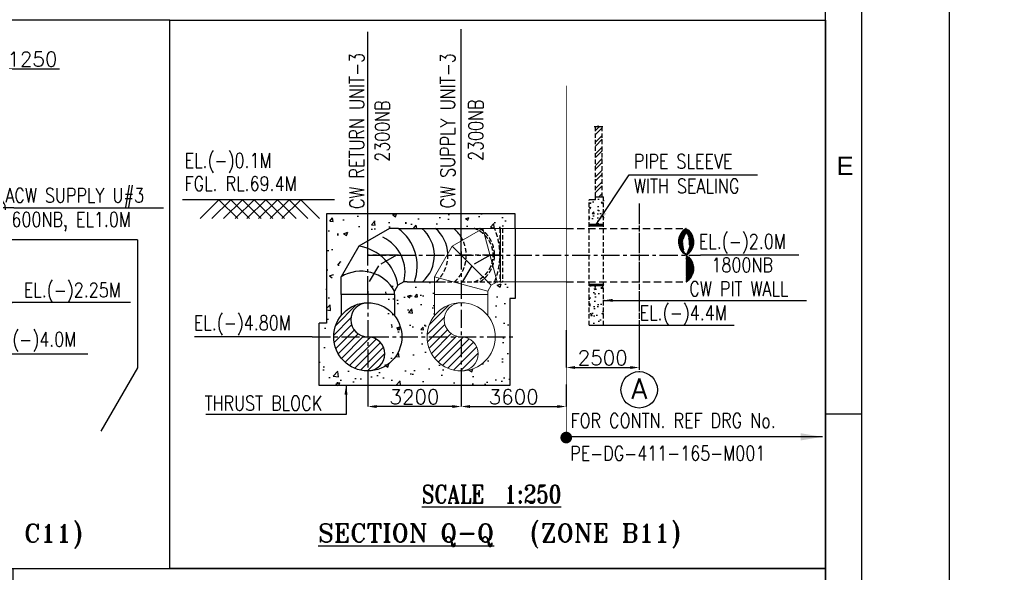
# Model space of a CAD drawing. Header units: inches. Extents: x -341304 to 31571016, y -692717 to 2132253.
# Tile 225 of 256: x 836220 to 903691, y -384121 to -346232. Entities that reach past the tile are written whole.
import ezdxf
from ezdxf.enums import TextEntityAlignment as Align

# ---------------------------------------------------------------- set-up
doc = ezdxf.new("R2010")
doc.units = ezdxf.units.IN
doc.header["$MEASUREMENT"] = 0
doc.linetypes.add('CENTER', pattern=[2, 1.25, -0.25, 0.25, -0.25])
doc.linetypes.add('HIDDEN', pattern=[0.375, 0.25, -0.125])
for name, color, linetype in [('0-ACW PIPE', 6, 'Continuous'), ('0-CL', 8, 'CENTER'), ('0-CW RETURN', 1, 'Continuous'), ('0-CW SUPPLY', 4, 'Continuous'), ('cw pipe', 3, 'Continuous'), ('CWPIPEI', 4, 'Continuous'), ('CWPIPES', 7, 'Continuous'), ('DIM', 1, 'Continuous'), ('ENCASING', 44, 'Continuous'), ('EQP0', 3, 'Continuous'), ('text', 3, 'Continuous'), ('WALL', 40, 'Continuous')]:
    doc.layers.add(name, color=color, linetype=linetype)
doc.layers.add('CENTER', color=2, linetype='CENTER', lineweight=15)
doc.styles.add('ROMANS', font='romans')
doc.styles.add('ROMANT', font='romant', dxfattribs={"height": 5})
doc.styles.get("Standard").update_dxf_attribs({"font": 'arial.ttf'})
doc.dimstyles.new('DIM', dxfattribs={"dimtxt": 200, "dimasz": 200, "dimexe": 0, "dimexo": 0, "dimgap": 75, "dimtad": 1, "dimdec": 0, "dimzin": 0, "dimdsep": 46, "dimtxsty": 'ROMANS', "dimcen": 0, "dimclrd": 9, "dimclre": 9, "dimclrt": 256, "dimadec": 0, "dimazin": 0, "dimtfac": 1, "dimtdec": 0, "dimtmove": 0, "dimatfit": 3, "dimfxl": 0, "dimtolj": 1, "dimtzin": 0, "dimlwd": -1, "dimlwe": -1, "dimarcsym": 0})
doc.dimstyles.new('DIMS-200', dxfattribs={"dimscale": 200, "dimtxt": 2.5, "dimasz": 2.5, "dimexe": 1, "dimexo": 1, "dimgap": 1, "dimtad": 1, "dimdec": 0, "dimzin": 0, "dimdsep": 46, "dimtxsty": 'ROMANS', "dimcen": 1, "dimclrd": 8, "dimclre": 8, "dimclrt": 3, "dimadec": 0, "dimazin": 0, "dimtfac": 1, "dimtdec": 0, "dimtix": 1, "dimtofl": 0, "dimtmove": 0, "dimatfit": 3, "dimfxl": 1, "dimtolj": 1, "dimtzin": 0, "dimarcsym": 0})
doc.dimstyles.new('User-300', dxfattribs={"dimscale": 400, "dimtxt": 1.5, "dimasz": 1.25, "dimexe": 1, "dimexo": 1, "dimgap": 0.4, "dimtad": 1, "dimdec": 0, "dimlfac": 0.5, "dimzin": 0, "dimdsep": 46, "dimtxsty": 'ROMANS', "dimcen": 1, "dimclrd": 8, "dimclre": 8, "dimclrt": 3, "dimadec": 0, "dimazin": 0, "dimtfac": 1, "dimtdec": 0, "dimtix": 1, "dimtofl": 0, "dimtmove": 0, "dimatfit": 3, "dimfxl": 1, "dimtolj": 1, "dimtzin": 0, "dimarcsym": 0})
doc.dimstyles.new('User600', dxfattribs={"dimscale": 500, "dimtxt": 1.5, "dimasz": 1.25, "dimexe": 1, "dimexo": 1, "dimgap": 0.4, "dimtad": 1, "dimdec": 0, "dimzin": 0, "dimdsep": 46, "dimtxsty": 'ROMANS', "dimcen": 1, "dimclrd": 8, "dimclre": 8, "dimclrt": 3, "dimadec": 0, "dimazin": 0, "dimtfac": 1, "dimtdec": 0, "dimtix": 1, "dimtofl": 0, "dimtmove": 0, "dimatfit": 3, "dimfxl": 1, "dimtolj": 1, "dimtzin": 0, "dimarcsym": 0})
pattern_1 = [(50, (-150294.8, 45374.4), (2151.7805, -188.2564), [225, -2475]), (355, (-150294.8, 45374.4), (-416.254, 2256.5764), [180, -1980]), (100.45144, (-150115.5, 45358.7), (1735.5265, 2068.32), [191.2206, -2103.4263]), (46.1842, (-150294.8, 45974.4), (3201.724, -496.558), [337.5, -3712.5]), (96.63564, (-150028, 45933), (2803.986, 2922.356), [286.831, -3155.141]), (351.18416, (-150295, 45974.4), (2803.986, 2922.356), [270, -2970]), (21, (-149994.8, 45824.4), (1790.7212, -1207.8567), [225, -2475]), (326, (-149994.8, 45824.4), (729.946, 2175.45), [180, -1980]), (71.45144, (-149845.6, 45723.8), (2520.6671, 967.5935), [191.2206, -2103.4263]), (37.5, (-150294.84, 45374.4), (36.47957, 998.68156), [0, -1956, 0, -2010, 0, -1987.5]), (7.5, (-150294.8, 45374.4), (789.2086, 1183.23514), [0, -1146, 0, -1911, 0, -757.5]), (327.5, (-150963.84, 45374.4), (1601.4673, -67.6646), [0, -750, 0, -2340, 0, -3105]), (317.5, (-151263.8, 45374.4), (1749.5585, 300.315), [0, -975, 0, -1554, 0, -2205])]
pattern_2 = [(135, (-259952.65, 832771.11), (58.3363094, 58.3363094), []), (45, (-259952.65, 832771.11), (58.3363094, -58.3363094), [])]

# ---------------------------------------------------------------- blocks, each defined once
blk = doc.blocks.new('A$C388E31B1')
at = {"layer": 'text', "insert": (22615, 22467), "char_height": 1000, "width": 10536.55, "attachment_point": 1, "style": 'ROMANS'}
blk.add_mtext('\\pi201.61;{\\W0.8;600NB CW MAKE \\P\\pi430.18;UP LINE U#3&4}', dxfattribs=at)
at = {"layer": 'text', "insert": (-5407, 17688), "char_height": 1000, "width": 17562.2, "attachment_point": 1, "line_spacing_factor": 0.8, "style": 'ROMANS'}
blk.add_mtext('\\pi1638.2;{\\W0.8;CW MAKE UP#3&4 AND \\P\\pi457.29;ACW SUPPLY#1&2 (600NB)\\H1.2286x; }', dxfattribs=at)
blk = doc.blocks.new('*D480')
at = {"layer": '0-CL', "color": 8, "lineweight": -2, "transparency": 16777216}
for p, q in [((-1886277, 161734), (-1886277, 159289)), ((-1879077, 160793), (-1879077, 159289)), ((-1885677, 159289), (-1879677, 159289))]:
    blk.add_line(p, q, dxfattribs=at)
at = {"layer": '0-CL', "color": 8, "transparency": 16777216}
for points in [[(-1885677, 159389), (-1885677, 159189), (-1886277, 159289)], [(-1879677, 159389), (-1879677, 159189), (-1879077, 159289)]]:
    blk.add_solid(points, dxfattribs=at)
at = {"layer": 'Defpoints', "color": 0, "transparency": 16777216}
for p in [(-1886277, 161734), (-1879077, 160793), (-1879077, 159289)]:
    blk.add_point(p, dxfattribs=at)
at = {"layer": '0-CL', "color": 3, "transparency": 16777216, "insert": (-1882677, 159949), "char_height": 1000, "attachment_point": 5, "style": 'ROMANS'}
blk.add_mtext('\\A1;3600', dxfattribs=at)
blk = doc.blocks.new('*D481')
at = {"layer": '0-CL', "color": 8, "lineweight": -2, "transparency": 16777216}
for p, q in [((-1879077, 164516), (-1879077, 161965)), ((-1874077, 164514), (-1874077, 161965)), ((-1878477, 161965), (-1874677, 161965))]:
    blk.add_line(p, q, dxfattribs=at)
at = {"layer": '0-CL', "color": 8, "transparency": 16777216}
for points in [[(-1878477, 162065), (-1878477, 161865), (-1879077, 161965)], [(-1874677, 162065), (-1874677, 161865), (-1874077, 161965)]]:
    blk.add_solid(points, dxfattribs=at)
at = {"layer": 'Defpoints', "color": 0, "transparency": 16777216}
for p in [(-1879077, 164516), (-1874077, 164514), (-1874077, 161965)]:
    blk.add_point(p, dxfattribs=at)
at = {"layer": '0-CL', "color": 3, "transparency": 16777216, "insert": (-1876577, 162625), "char_height": 1000, "attachment_point": 5, "style": 'ROMANS'}
blk.add_mtext('\\A1;2500', dxfattribs=at)
blk = doc.blocks.new('*D443')
at = {"layer": '0-CL', "color": 8, "lineweight": -2, "transparency": 16777216}
for p, q in [((-1892677, 161604), (-1892677, 159289)), ((-1886277, 161216), (-1886277, 159289)), ((-1886877, 159289), (-1892077, 159289))]:
    blk.add_line(p, q, dxfattribs=at)
at = {"layer": '0-CL', "color": 8, "transparency": 16777216}
for points in [[(-1892077, 159389), (-1892077, 159189), (-1892677, 159289)], [(-1886877, 159389), (-1886877, 159189), (-1886277, 159289)]]:
    blk.add_solid(points, dxfattribs=at)
at = {"layer": 'Defpoints', "color": 0, "transparency": 16777216}
for p in [(-1892677, 161604), (-1886277, 161216), (-1892677, 159289)]:
    blk.add_point(p, dxfattribs=at)
at = {"layer": '0-CL', "color": 3, "transparency": 16777216, "insert": (-1889477, 159949), "char_height": 1000, "attachment_point": 5, "style": 'ROMANS'}
blk.add_mtext('\\A1;3200', dxfattribs=at)
blk = doc.blocks.new('*D482')
at = {"layer": '0-CL', "color": 8, "lineweight": -2, "transparency": 16777216}
for p, q in [((-56645, -93319), (-56645, -90624)), ((-56045, -90624), (-55345, -90624)), ((-54745, -93121), (-54745, -90624))]:
    blk.add_line(p, q, dxfattribs=at)
at = {"layer": '0-CL', "color": 8, "transparency": 16777216}
for points in [[(-56045, -90524), (-56045, -90724), (-56645, -90624)], [(-55345, -90524), (-55345, -90724), (-54745, -90624)]]:
    blk.add_solid(points, dxfattribs=at)
at = {"layer": 'Defpoints', "color": 0, "transparency": 16777216}
for p in [(-54745, -90624), (-56645, -93319), (-54745, -93121)]:
    blk.add_point(p, dxfattribs=at)
at = {"layer": '0-CL', "color": 3, "transparency": 16777216, "insert": (-55695, -89964), "char_height": 1000, "attachment_point": 5, "style": 'ROMANS'}
blk.add_mtext('\\A1;950', dxfattribs=at)
blk = doc.blocks.new('*D483')
at = {"layer": '0-CL', "color": 8, "lineweight": -2, "transparency": 16777216}
for p, q in [((-63029, -91959), (-63029, -90612)), ((-57229, -90612), (-62429, -90612)), ((-56629, -91971), (-56629, -90612))]:
    blk.add_line(p, q, dxfattribs=at)
at = {"layer": '0-CL', "color": 8, "transparency": 16777216}
for points in [[(-62429, -90512), (-62429, -90712), (-63029, -90612)], [(-57229, -90512), (-57229, -90712), (-56629, -90612)]]:
    blk.add_solid(points, dxfattribs=at)
at = {"layer": 'Defpoints', "color": 0, "transparency": 16777216}
for p in [(-63029, -90612), (-63029, -91959), (-56629, -91971)]:
    blk.add_point(p, dxfattribs=at)
at = {"layer": '0-CL', "color": 3, "transparency": 16777216, "insert": (-60343, -89952), "char_height": 1000, "attachment_point": 5, "style": 'ROMANS'}
blk.add_mtext('\\A1;3200', dxfattribs=at)
blk = doc.blocks.new('*D444')
at = {"layer": '0-CL', "color": 8, "lineweight": -2, "transparency": 16777216}
for p, q in [((-54745, -92700), (-54745, -90612)), ((-54145, -90612), (-52845, -90612)), ((-52245, -100547), (-52245, -90612)), ((-52245, -90612), (-47928, -90612))]:
    blk.add_line(p, q, dxfattribs=at)
at = {"layer": '0-CL', "color": 8, "transparency": 16777216}
for points in [[(-54145, -90512), (-54145, -90712), (-54745, -90612)], [(-52845, -90512), (-52845, -90712), (-52245, -90612)]]:
    blk.add_solid(points, dxfattribs=at)
at = {"layer": 'Defpoints', "color": 0, "transparency": 16777216}
for p in [(-52245, -90612), (-54745, -92700), (-52245, -100547)]:
    blk.add_point(p, dxfattribs=at)
at = {"layer": '0-CL', "color": 3, "transparency": 16777216, "insert": (-49779, -89952), "char_height": 1000, "attachment_point": 5, "style": 'ROMANS'}
blk.add_mtext('\\A1;1250', dxfattribs=at)
blk = doc.blocks.new('FORMAT-A0')
for p, q in [((1171.97, 125.82), (1171.97, 817.01)), ((1171.97, 489.01), (1176.97, 489.01))]:
    blk.add_line(p, q)
for points in [[(1188.97, 841.01), (-0.03, 841.01), (-0.03, 0.01), (1188.97, 0.01)], [(1176.97, 829.01), (11.97, 829.01), (11.97, 12.01), (1176.97, 12.01)]]:
    blk.add_lwpolyline(points, close=True)
blk.add_text('E', height=2.5).set_placement((1174.66, 523.01), align=Align.MIDDLE)
blk = doc.blocks.new('DETAIL-YZ')
at = {"color": 7}
blk.add_lwpolyline([(835770.1, -383867.7), (891436, -383867.7), (891436, -440312.4), (835770.1, -440312.4)], close=True, dxfattribs=at)
blk = doc.blocks.new('K-K')
h = blk.add_hatch()
h.set_pattern_fill('AR-CONC', color=256, scale=150)
h.set_pattern_definition([(50, (-1339423.6, 410054.1), (1075.8903, -94.1282), [112.5, -1237.5]), (355, (-1339423.6, 410054.1), (-208.127, 1128.2882), [90, -990]), (100.45144, (-1339334, 410046.2), (867.7633, 1034.16), [95.6103, -1051.7132]), (46.1842, (-1339423.6, 410354), (1600.862, -248.279), [168.75, -1856.25]), (96.63564, (-1339290.2, 410333.4), (1401.993, 1461.178), [143.4155, -1577.5706]), (351.18416, (-1339423.6, 410354), (1401.993, 1461.178), [135, -1485]), (21, (-1339273.6, 410279.1), (895.3606, -603.9283), [112.5, -1237.5]), (326, (-1339273.6, 410279.1), (364.973, 1087.725), [90, -990]), (71.45144, (-1339199, 410228.7), (1260.3336, 483.7967), [95.6103, -1051.7132]), (37.5, (-1339423.64, 410054.07), (18.23978, 499.34078), [0, -978, 0, -1005, 0, -993.75]), (7.5, (-1339423.64, 410054.07), (394.6043, 591.61757), [0, -573, 0, -955.5, 0, -378.75]), (327.5, (-1339758.14, 410054.07), (800.73365, -33.8323), [0, -375, 0, -1170, 0, -1552.5]), (317.5, (-1339908.14, 410054.1), (874.77925, 150.1575), [0, -487.5, 0, -777, 0, -1102.5])])
h.paths.add_polyline_path([(-1876517.7, 173669.4), (-1877017.3, 173669.4), (-1877017.3, 171769.2), (-1876517.3, 171769.2)])
h.paths.add_polyline_path([(-1877017.3, 173669.4), (-1877516.9, 173669.4), (-1877516.9, 171769.2), (-1877017.3, 171769.2)])
h.paths.add_polyline_path([(-1876517.8, 167569.1), (-1877017.3, 167569.2), (-1877017.3, 164869.4), (-1876517.7, 164869.4)])
h.paths.add_polyline_path([(-1877017.3, 167569.2), (-1877517.3, 167569.2), (-1877516.9, 164869.4), (-1877017.3, 164869.4)])
at = {"layer": '0-CW RETURN', "linetype": 'HIDDEN', "ltscale": 2000}
h = blk.add_hatch(dxfattribs=at)
h.set_pattern_fill('ANSI31', color=1, scale=200)
h.set_pattern_definition([(45, (-8157216.15, -1340040.7), (-17.67766953, 17.67766953), [])])
edge = h.paths.add_edge_path()
edge.add_arc((-1871387, 168754.7), 1055.3, 299.941144, 420.058856)
edge.add_arc((-1871387, 170583.7), 1055.3, 299.941144, 420.058856)
edge.add_arc((-1870333.5, 170583.7), 1055.3, 119.941144, 240.058856)
edge.add_arc((-1872019, 170453), 1398.9, 325.922139, 394.077861)
edge.add_arc((-1869735.9, 170453), 1370.6, 145.116373, 214.883627)
at = {"layer": '0-CW RETURN', "linetype": 'Continuous'}
h = blk.add_hatch(dxfattribs=at)
h.set_pattern_fill('ANSI31', color=1, scale=3000, angle=6e-14, style=0)
h.paths.add_polyline_path([(-1895011.9, 164069.2), (-1892676.9, 164069.2, -0.9999997), (-1892676.9, 166404.2, 0.4142135)])
h.paths.add_polyline_path([(-1892676.9, 164069.2), (-1895011.9, 164069.2, 0.4142136), (-1892676.9, 161734.2)])
h.paths.add_polyline_path([(-1892676.9, 164069.2), (-1892676.9, 161734.2, 1)])
at = {"layer": '0-CW SUPPLY', "linetype": 'Continuous', "lineweight": 9, "ltscale": 2500}
h = blk.add_hatch(dxfattribs=at)
h.set_pattern_fill('ANSI31', color=4, scale=3000, angle=6e-14, style=0)
h.paths.add_polyline_path([(-1886276.9, 166404.2, 0.4142135), (-1888611.9, 164069.2), (-1886276.9, 164069.2, -0.9999997)])
h.paths.add_polyline_path([(-1886276.9, 164069.2), (-1888611.9, 164069.2, 0.4142136), (-1886276.9, 161734.2)])
h.paths.add_polyline_path([(-1886276.9, 164069.2), (-1886276.9, 161734.2, 1)])
at = {"layer": 'ENCASING'}
h = blk.add_hatch(dxfattribs=at)
h.set_pattern_fill('AR-CONC', color=256, scale=400)
h.set_pattern_definition([(50, (-1912698.3, 273061), (2869.04, -251.01), [300, -3300]), (355, (-1912698.3, 273061), (-555.005, 3008.77), [240, -2640]), (100.4514, (-1912459.2, 273040.2), (2314.035, 2757.76), [254.96, -2804.57]), (46.1842, (-1912698.3, 273861), (4268.97, -662.08), [450, -4950]), (96.6356, (-1912342.5, 273806), (3738.65, 3896.47), [382.44, -4206.86]), (351.184, (-1912698.3, 273861), (3738.65, 3896.47), [360, -3960]), (21, (-1912298.3, 273661), (2387.63, -1610.476), [300, -3300]), (326, (-1912298.3, 273661), (973.26, 2900.6), [240, -2640]), (71.4514, (-1912099.3, 273527), (3360.89, 1290.125), [254.96, -2804.57]), (37.5, (-1912698.3, 273061.1), (48.639, 1331.575), [0, -2608, 0, -2680, 0, -2650]), (7.5, (-1912698.3, 273061.1), (1052.278, 1577.647), [0, -1528, 0, -2548, 0, -1010]), (327.5, (-1913590.3, 273061.1), (2135.29, -90.219), [0, -1000, 0, -3120, 0, -4140]), (317.5, (-1913990.3, 273061), (2332.745, 400.42), [0, -1300, 0, -2072, 0, -2940])])
edge = h.paths.add_edge_path()
edge.add_line((-1882941.9, 166685.3), (-1882575.4, 166685.3))
edge.add_line((-1882575.4, 166685.3), (-1882575.4, 167840.2))
edge.add_line((-1882575.4, 167840.2), (-1883809.2, 167840.2))
edge.add_line((-1883809.2, 167840.2), (-1884214.1, 167606.4))
edge.add_line((-1884214.1, 167606.4), (-1884447.9, 167201.5))
edge.add_line((-1884447.9, 167201.5), (-1884447.9, 166967.7))
edge.add_line((-1884447.9, 166967.7), (-1884447.9, 166967.7))
edge.add_line((-1884447.9, 166967.7), (-1884447.9, 165520.7))
edge.add_arc((-1886276.9, 164069.2), 2335, 0, 38.436496, ccw=False)
edge.add_line((-1883941.9, 164069.2), (-1882941.9, 164069.2))
edge.add_line((-1882941.9, 164069.2), (-1882941.9, 166685.3))
edge = h.paths.add_edge_path()
edge.add_line((-1882941.9, 164069.2), (-1883941.9, 164069.2))
edge.add_arc((-1886276.9, 164069.2), 2335, -180, 0, ccw=False)
edge.add_line((-1888611.9, 164069.2), (-1890941.9, 164069.2))
edge.add_arc((-1893276.9, 164069.2), 2335, -180, 0, ccw=False)
edge.add_line((-1895611.9, 164069.2), (-1896011.9, 164069.2))
edge.add_line((-1896011.9, 164069.2), (-1896011.9, 160734.2))
edge.add_line((-1896011.9, 160734.2), (-1882941.9, 160734.2))
edge.add_line((-1882941.9, 160734.2), (-1882941.9, 164069.2))
edge = h.paths.add_edge_path()
edge.add_line((-1895105.9, 166967.7), (-1895105.9, 166967.7))
edge.add_line((-1895105.9, 166967.7), (-1895105.9, 168181.7))
edge.add_line((-1895105.9, 168181.7), (-1894247.1, 169669.2))
edge.add_line((-1894247.1, 169669.2), (-1895505.9, 169669.2))
edge.add_line((-1895505.9, 169669.2), (-1895505.9, 165004.2))
edge.add_line((-1895505.9, 165004.2), (-1896011.9, 165004.2))
edge.add_line((-1896011.9, 165004.2), (-1896011.9, 164069.2))
edge.add_line((-1896011.9, 164069.2), (-1895611.9, 164069.2))
edge.add_arc((-1893276.9, 164069.2), 2335, 141.563504, 180, ccw=False)
edge.add_line((-1895105.9, 165520.7), (-1895105.9, 166967.7))
h.paths.add_polyline_path([(-1893276.9, 172498.2), (-1895105.9, 172498.2), (-1895505.9, 172498.2), (-1895505.9, 169669.2), (-1894247.1, 169669.2), (-1893891.9, 170284.3), (-1893276.9, 170639.4)])
h.paths.add_polyline_path([(-1886276.9, 172498.2), (-1893276.9, 172498.2), (-1893276.9, 170639.4), (-1891789.3, 171498.2), (-1890575.4, 171498.2), (-1886276.9, 171498.2)])
h = blk.add_hatch(dxfattribs=at)
h.set_pattern_fill('AR-CONC', color=256, scale=300)
h.set_pattern_definition(pattern_1)
h.paths.add_polyline_path([(-1882575.4, 172498.2), (-1886276.9, 172498.2), (-1886276.9, 171498.2), (-1882575.4, 171498.2)])
h = blk.add_hatch(dxfattribs=at)
h.set_pattern_fill('AR-CONC', color=256, scale=300)
h.set_pattern_definition(pattern_1)
h.paths.add_polyline_path([(-1888105.9, 166967.7), (-1888105.9, 166967.7), (-1888105.9, 167840.2), (-1890575.4, 167840.2), (-1890809.2, 167840.2), (-1891214.1, 167606.4), (-1891447.9, 167201.5), (-1891447.9, 166967.7), (-1891447.9, 165520.7, -0.1693011), (-1890941.9, 164069.2), (-1888611.9, 164069.2, -0.1693011), (-1888105.9, 165520.7)])
at = {"layer": 'EQP0'}
h = blk.add_hatch(dxfattribs=at)
h.set_pattern_fill('ACET-2D-ANSI37', color=256, scale=660, angle=540, style=0)
h.set_pattern_definition(pattern_2)
h.paths.add_polyline_path([(-1876517.3, 171769.2), (-1876517.3, 171669.2), (-1877517.3, 171669.2), (-1877517.3, 171769.2)])
h = blk.add_hatch(dxfattribs=at)
h.set_pattern_fill('ACET-2D-ANSI37', color=256, scale=660, angle=540, style=0)
h.set_pattern_definition(pattern_2)
h.paths.add_polyline_path([(-1876516.8, 167569.1), (-1876516.8, 167669.2), (-1877516.8, 167669.2), (-1877516.8, 167569.2)])
at = {"layer": 'WALL', "ltscale": 0.5}
h = blk.add_hatch(dxfattribs=at)
h.set_pattern_fill('ANSI32', scale=1500)
h.set_pattern_definition([(45, (-1777159.7, 333620.7), (-397.7476, 397.7476), []), (45, (-1776894.54, 333620.7), (-397.7476, 397.7476), [])])
h.paths.add_polyline_path([(-1876616.9, 178480.2), (-1876798.3, 178480.2), (-1876798.3, 178421.5), (-1876896.1, 178538.9), (-1876896.1, 178480.2), (-1877076.9, 178480.2), (-1877077.1, 173669.4), (-1876617.1, 173669.4)])
at = {"color": 8}
for p, q in [((-1894963.2, 173469.2), (-1905372.6, 173469.2)), ((-1902872, 173469.2), (-1904155.9, 172185.3)), ((-1902072, 173469.2), (-1903355.9, 172185.3)), ((-1902872, 173469.2), (-1901588.1, 172185.3)), ((-1901272, 173469.2), (-1902555.9, 172185.3)), ((-1902072, 173469.2), (-1900788.1, 172185.3)), ((-1900472, 173469.2), (-1901755.9, 172185.3)), ((-1901272, 173469.2), (-1899988.1, 172185.3)), ((-1899672, 173469.2), (-1900955.9, 172185.3)), ((-1900472, 173469.2), (-1899188.1, 172185.3)), ((-1898872, 173469.2), (-1900155.9, 172185.3)), ((-1899672, 173469.2), (-1898388.1, 172185.3)), ((-1898072, 173469.2), (-1899355.9, 172185.3)), ((-1898872, 173469.2), (-1897588.1, 172185.3)), ((-1897272, 173469.2), (-1898555.9, 172185.3)), ((-1898072, 173469.2), (-1896788.1, 172185.3)), ((-1897272, 173469.2), (-1895988.1, 172185.3)), ((-1863147.3, 169669.2), (-1869872.7, 169669.2))]:
    blk.add_line(p, q, dxfattribs=at)
for p, q in [((-1890763.8, 169669.2), (-1890771.2, 169669.2)), ((-1890766.7, 169647.7, 192502.6), (-1890766.7, 169697.3, 192502.6)), ((-1877516.8, 164869.2), (-1867558.6, 164869.2))]:
    blk.add_line(p, q)
blk.add_lwpolyline([(-1906251.3, 185787.1), (-1861312.7, 185787.1), (-1861312.7, 148176.9), (-1906251.3, 148176.9)], close=True)
at = {"color": 2}
blk.add_circle((-1874076.9, 160434.9), 1247.8, dxfattribs=at)
at = {"layer": '0-CL', "lineweight": -3, "ltscale": 1000}
for p, q in [((-1874076.9, 173207.1), (-1874076.9, 161682.7)), ((-1874076.9, 173045.2), (-1874076.9, 161682.7)), ((-1892676.9, 169669.2), (-1869872.7, 169669.2)), ((-1892676.9, 166967.7), (-1892676.9, 169669.2)), ((-1890575.4, 169669.2), (-1892676.9, 169669.2)), ((-1890699.3, 169669.2), (-1891953, 168945.3)), ((-1886276.9, 169925.2), (-1886276.9, 161216.2)), ((-1883575.4, 169669.2), (-1886276.9, 169669.2)), ((-1884299.3, 169669.2), (-1885553, 168945.3)), ((-1891953, 168945.3), (-1892676.9, 167691.6)), ((-1885553, 168945.3), (-1886276.9, 167691.6)), ((-1892676.9, 167209.2), (-1892676.9, 161297)), ((-1896488.5, 164069.2), (-1882541.6, 164069.2))]:
    blk.add_line(p, q, dxfattribs=at)
at = {"layer": '0-CW RETURN', "color": 1, "linetype": 'Continuous'}
for p, q in [((-1891189.3, 171498.2), (-1893291.9, 170284.3)), ((-1890575.4, 171498.2), (-1891189.3, 171498.2)), ((-1890575.4, 171498.2), (-1884789.3, 171498.2)), ((-1893291.9, 170284.3), (-1894505.9, 168181.7)), ((-1894505.9, 166967.7), (-1894505.9, 168181.7)), ((-1890614.1, 167606.4), (-1890847.9, 167201.5)), ((-1890209.2, 167840.2, 385005.3), (-1890614.1, 167606.4)), ((-1889975.4, 167840.2), (-1890209.2, 167840.2)), ((-1889975.4, 167840.2), (-1887505.9, 167840.2)), ((-1894505.9, 166967.7), (-1894505.9, 165520.7)), ((-1890847.9, 166967.7), (-1894505.9, 166967.7)), ((-1890847.9, 166967.7), (-1890847.9, 167201.5)), ((-1890847.9, 166967.7), (-1890847.9, 165520.7))]:
    blk.add_line(p, q, dxfattribs=at)
at = {"layer": '0-CW RETURN', "color": 1, "linetype": 'HIDDEN', "ltscale": 2000}
for p, q in [((-1879076.9, 171498.2), (-1870860.3, 171498.2)), ((-1879076.9, 167840.2), (-1870860.3, 167840.2))]:
    blk.add_line(p, q, dxfattribs=at)
blk.add_lwpolyline([(-1870860.3, 167840.2, 0.5780353), (-1870860.3, 169669.2, 0.5780353), (-1870860.3, 171498.2, 0.5780353), (-1870860.3, 169669.2, 0.3064738), (-1870860.3, 171236.9, 0.3141826), (-1870860.3, 169669.2, 0.3141826)], format="xyb", dxfattribs=at)
at = {"layer": '0-CW RETURN', "color": 1, "linetype": 'Continuous'}
blk.add_circle((-1892676.9, 164069.2), 2335, dxfattribs=at)
for centre, radius, start, end in [((-1892504.6, 168914.6, -385005.3), 3216.1, 340.48293, 53.449127), ((-1890549.1, 169649), 2434.1, 312.003078, 49.437225), ((-1889617.8, 169649), 2434.1, 2.929845, 49.437225), ((-1888362.2, 169649), 2434.1, 25.542503, 49.437225), ((-1892771.7, 168499.3, 385005.3), 2645.9, 345.575987, 64.693341), ((-1893799.3, 167099.1), 3225.3, 9.050163, 80.949837), ((-1893141.5, 165957.8), 2609.1, 28.469646, 121.530354), ((-1892676.9, 165236.7), 1167.5, 90, 270), ((-1892676.9, 162901.7), 1167.5, 270, 90)]:
    blk.add_arc(centre, radius, start, end, dxfattribs=at)
at = {"layer": '0-CW SUPPLY', "color": 4, "linetype": 'Continuous', "lineweight": 9, "ltscale": 2500}
for p, q in [((-1884789.3, 171498.2), (-1886891.9, 170284.3)), ((-1883809.2, 167840.2), (-1884789.3, 171498.2)), ((-1883575.4, 171498.2), (-1884789.3, 171498.2)), ((-1883575.4, 171498.2), (-1879076.9, 171498.2)), ((-1883575.4, 171498.2), (-1883575.4, 167840.2)), ((-1886891.9, 170284.3), (-1888105.9, 168181.7)), ((-1884214.1, 167606.4), (-1886891.9, 170284.3)), ((-1884447.9, 167201.5), (-1888105.9, 168181.7)), ((-1888105.9, 166967.7), (-1888105.9, 168181.7)), ((-1884214.1, 167606.4), (-1884447.9, 167201.5)), ((-1883809.2, 167840.2), (-1884214.1, 167606.4)), ((-1883575.4, 167840.2), (-1883809.2, 167840.2)), ((-1883575.4, 167840.2), (-1879076.9, 167840.2)), ((-1888105.9, 166967.7), (-1888105.9, 165520.7)), ((-1884447.9, 166967.7), (-1888105.9, 166967.7)), ((-1884447.9, 166967.7), (-1884447.9, 167201.5)), ((-1884447.9, 166967.7), (-1884447.9, 165520.7))]:
    blk.add_line(p, q, dxfattribs=at)
blk.add_circle((-1886276.9, 164069.2), 2335, dxfattribs=at)
for centre, start, end in [((-1886276.9, 165236.7), 90, 270), ((-1886276.9, 162901.7), 270, 90)]:
    blk.add_arc(centre, 1167.5, start, end, dxfattribs=at)
at = {"layer": 'CENTER', "linetype": 'CENTER', "ltscale": 0.5}
for p, q in [((-1876517.8, 171669.2), (-1877516.9, 171669.2)), ((-1876516.8, 167669.2), (-1877516.9, 167669.2))]:
    blk.add_line(p, q, dxfattribs=at)
at = {"layer": 'cw pipe', "color": 20, "linetype": 'HIDDEN', "ltscale": 5000, "const_width": 50}
blk.add_lwpolyline([(-1879076.9, 181295.9), (-1879076.9, 156961.6)], dxfattribs=at)
at = {"layer": 'CWPIPEI', "ltscale": 0.5}
for p, q in [((-1877076.9, 173469.4), (-1877516.9, 173469.4)), ((-1877076.9, 173669.4), (-1876516.9, 173669.4)), ((-1877076.9, 173469.4), (-1877076.9, 173669.4)), ((-1877516.9, 164869.4), (-1877516.9, 164869.2)), ((-1876517.7, 164869.4), (-1876517.7, 164869.2))]:
    blk.add_line(p, q, dxfattribs=at)
at = {"layer": 'CWPIPEI', "linetype": 'HIDDEN', "ltscale": 1200}
for p, q in [((-1877516.8, 164869.2), (-1877516.9, 173469.4)), ((-1876516.8, 164869.2), (-1876516.9, 173669.4)), ((-1877516.8, 164869.2), (-1876517.7, 164869.2))]:
    blk.add_line(p, q, dxfattribs=at)
at = {"layer": 'CWPIPEI', "color": 1, "linetype": 'HIDDEN', "ltscale": 1200}
for p, q in [((-1883622.4, 171498.2), (-1883622.4, 167840.2)), ((-1883440.5, 171498.2), (-1883440.5, 167840.2)), ((-1888105.9, 167840.2), (-1883440.5, 167840.2))]:
    blk.add_line(p, q, dxfattribs=at)
at = {"layer": 'CWPIPEI', "ltscale": 0.5, "const_width": 400}
blk.add_lwpolyline([(-1878876.9, 157161.6, -1), (-1879276.9, 157161.6, -1)], format="xyb", close=True, dxfattribs=at)
at = {"layer": 'CWPIPEI', "color": 1, "linetype": 'HIDDEN', "ltscale": 1200}
for centre, radius, start, end in [((-1886030.6, 169669.2), 1941.1, 289.570332, 70.429668), ((-1886149.2, 169669.2, 385005.3), 2162.9, 302.262946, 57.737054), ((-1888401.8, 169669.2), 4779.4, 337.500001, 22.499999), ((-1888362.2, 169649), 2434.1, 312.003078, 25.542503), ((-1889638.4, 169657.6), 2454.3, 312.227297, 2.705626)]:
    blk.add_arc(centre, radius, start, end, dxfattribs=at)
at = {"layer": 'CWPIPES', "color": 2, "linetype": 'CENTER'}
for p, q in [((-1892676.9, 169669.2), (-1892676.9, 184989.8)), ((-1886276.9, 169669.2), (-1886276.9, 185158.5)), ((-1896488.5, 164069.2), (-1904554.4, 164069.2))]:
    blk.add_line(p, q, dxfattribs=at)
at = {"layer": 'ENCASING'}
for p, q in [((-1882941.9, 166685.3), (-1882941.9, 160734.2)), ((-1896011.9, 160734.2), (-1896011.9, 165004.2)), ((-1882941.9, 160734.2), (-1896011.9, 160734.2))]:
    blk.add_line(p, q, dxfattribs=at)
for points in [[(-1882575.4, 171498.2), (-1882575.4, 172498.2), (-1894505.9, 172498.2), (-1895505.9, 172498.2), (-1895505.9, 165004.2), (-1896011.9, 165004.2)], [(-1882575.4, 171498.2), (-1882575.4, 166685.3), (-1882941.9, 166685.3)]]:
    blk.add_lwpolyline(points, dxfattribs=at)
at = {"layer": 'EQP0'}
for p, q in [((-1876517.3, 171769.2), (-1877517.3, 171769.2)), ((-1877517.3, 171669.2), (-1876517.3, 171669.2)), ((-1877517.3, 171669.2), (-1876517.3, 171669.2)), ((-1877516.8, 167669.2), (-1876516.8, 167669.2)), ((-1877516.8, 167669.2), (-1876516.8, 167669.2)), ((-1876516.8, 167569.1), (-1877516.8, 167569.2))]:
    blk.add_line(p, q, dxfattribs=at)
at = {"layer": 'WALL', "color": 6, "linetype": 'HIDDEN', "ltscale": 1200}
for p, q in [((-1877076.9, 173669.4), (-1877076.9, 178480.2)), ((-1876616.9, 173669.4), (-1876616.9, 178480.2))]:
    blk.add_line(p, q, dxfattribs=at)
blk.add_lwpolyline([(-1877158.8, 178480.2), (-1876914.3, 178480.2), (-1876914.3, 178538.9), (-1876816.5, 178421.5), (-1876816.5, 178480.2), (-1876571.9, 178480.2)], dxfattribs=at)
at = {"color": 3, "lineweight": -2, "style": 'ROMANS'}
blk.add_text('A', height=1377, dxfattribs=at).set_placement((-1874077.9, 160515.2, -120.9), align=Align.MIDDLE_CENTER)
at = {"layer": 'text', "width": 0.8}
for s, rotation, style, p in [('CW RETURN UNIT-3', 90, 'ROMANS', (-1892920.9, 172838.7)), ('CW SUPPLY UNIT-3', 90, 'ROMANS', (-1886698.2, 172884.8)), ('2300NB', 90, 'ROMANS', (-1891178.8, 176075.5)), ('2300NB', 90, 'ROMANS', (-1884778.8, 176132.3)), ('FOR CONTN. REF DRG No.', 0.040329, 'ROMANT', (-1878782, 157822.4)), ('PE-DG-411-165-M001', 0.040329, 'ROMANT', (-1878804.2, 155580.4))]:
    blk.add_text(s, height=1000, rotation=rotation, dxfattribs=dict(at, style=style)).set_placement(p)
at = {"layer": 'text', "style": 'ROMANS', "width": 0.8}
for s, p in [('EL.(-)0.1M', (-1905230.4, 175657.1)), ('PIPE SLEEVE', (-1874443.3, 175603)), ('FGL. RL.69.4M', (-1905229.1, 174069.3)), ('WITH SEALING', (-1874443.3, 173909.2)), ('EL.(-)2.0M', (-1869996.9, 170106.6)), ('1800NB', (-1869132.4, 168495.6)), ('CW PIT WALL', (-1870643.1, 166864.4)), ('EL.(-)4.4M', (-1874046.7, 165216.1)), ('EL.(-)4.80M', (-1904604, 164524.9)), ('THRUST BLOCK', (-1903858.5, 159018.7))]:
    blk.add_text(s, height=1000, dxfattribs=at).set_placement(p)
at = {"layer": 'text', "color": 1, "lineweight": 25, "style": 'ROMANT', "width": 0.8}
blk.add_text('%%USCALE  1:250', height=1250, dxfattribs=at).set_placement((-1888975.1, 152653.3, -7709.5))
at = {"layer": 'text', "color": 1, "lineweight": 25, "style": 'ROMANT'}
for s, p in [('%%USECTION Q-Q', (-1896076.3, 150000.3, -9636.9)), ('(ZONE B11)', (-1881558.5, 150000.3, -9636.9))]:
    blk.add_text(s, height=1250, dxfattribs=at).set_placement(p)
at = {"layer": '0-CL'}
for base, p1, p2, picture, middle in [((-1874076.9, 161965.5), (-1879076.9, 164515.8), (-1874076.9, 164514.3), '*D481', (-1876576.9, 162625.5)), ((-1892676.9, 159289.4), (-1886276.9, 161216.2), (-1892676.9, 161603.8), '*D443', (-1889476.9, 159949.4)), ((-1879076.9, 159289.4), (-1886276.9, 161734.2), (-1879076.9, 160793.1), '*D480', (-1882676.9, 159949.4))]:
    dim = blk.add_linear_dim(base=base, p1=p1, p2=p2, dimstyle='User-300', override={"dimtxt": 2.5, "dimasz": 1.5, "dimexe": 0, "dimexo": 0}, dxfattribs=at)
    dim.commit()
    dim.dimension.update_dxf_attribs({"geometry": picture, "text_midpoint": middle})
for points, dimstyle, override in [([(-1877017.3, 171769.2), (-1874766.2, 175179.2), (-1865960.5, 175179.2)], 'DIMS-200', {"dimasz": 5, "dimgap": 1, "dimtad": 0}), ([(-1894167.1, 160734.2), (-1894167.1, 158748.3), (-1903767.1, 158748.3)], 'User600', {"dimgap": 0.4, "dimtad": 0})]:
    blk.add_leader(points, dimstyle=dimstyle, override=override)
at = {"color": 8}
blk.add_leader([(-1876516.8, 166567), (-1862606.7, 166567)], dimstyle='User600', override={"dimgap": 0.4, "dimtad": 0}, dxfattribs=at)
at = {"layer": 'cw pipe', "linetype": 'ByBlock', "ltscale": 150}
blk.add_leader([(-1861513.6, 157211.6), (-1879076.9, 157211.6)], dimstyle='DIM', override={"dimasz": 1500, "dimtad": 0}, dxfattribs=at)
blk = doc.blocks.new('Q2-Q2')
at = {"layer": '0-ACW PIPE', "lineweight": -3}
h = blk.add_hatch(dxfattribs=at)
h.set_pattern_fill('ANSI31', color=256, scale=2000)
h.set_pattern_definition([(45, (2144213.51, 127790.9), (-176.776695, 176.776695), [])])
edge = h.paths.add_edge_path()
edge.add_arc((-52242.1, -106342), 305, -90.171219, 90.171219, ccw=False)
edge.add_arc((-52243.9, -106952), 305, 89.828781, 270.171219)
edge.add_arc((-52243, -106647), 610, 270, 450)
at = {"layer": '0-CW RETURN'}
h = blk.add_hatch(dxfattribs=at)
h.set_pattern_fill('ANSI31', color=256, scale=3000, angle=8e-14, style=0)
edge = h.paths.add_edge_path()
edge.add_arc((-63046.5, -108979.5), 1167.5, 89.828781, 270.171219)
edge.add_arc((-63039.5, -111314.5), 1167.5, -90.171219, 90.171219, ccw=False)
edge.add_arc((-63043, -110147), 2335, 90, 270, ccw=False)
at = {"layer": '0-CW SUPPLY', "linetype": 'Continuous', "lineweight": 9, "ltscale": 2500}
h = blk.add_hatch(dxfattribs=at)
h.set_pattern_fill('ANSI31', color=4, scale=3000, angle=8e-14, style=0)
edge = h.paths.add_edge_path()
edge.add_arc((-56674.2, -108979), 1167.7, 88.469341, 270.16108)
edge.add_arc((-56667.4, -111314.3), 1167.5, -90.171219, 90.171219, ccw=False)
edge.add_arc((-56642.9, -110146.8), 2335.2, 90.688931, 269.311069, ccw=False)
at = {"layer": 'ENCASING'}
h = blk.add_hatch(dxfattribs=at)
h.set_pattern_fill('AR-CONC', color=256, scale=350)
h.set_pattern_definition([(50, (-7076, -233614.6), (2510.41, -219.632), [262.5, -2887.5]), (355, (-7076, -233614.6), (-485.63, 2632.672), [210, -2310]), (100.4514, (-6866.9, -233633), (2024.78, 2413.04), [223.09, -2453.997]), (46.1842, (-7076, -232914.6), (3735.345, -579.32), [393.75, -4331.25]), (96.6356, (-6764.8, -232963), (3271.32, 3409.415), [334.64, -3681]), (351.1842, (-7076, -232914.6), (3271.32, 3409.42), [315, -3465]), (21, (-6726, -233089.6), (2089.175, -1409.166), [262.5, -2887.5]), (326, (-6726, -233089.6), (851.604, 2538.025), [210, -2310]), (71.4514, (-6552, -233207), (2940.78, 1128.86), [223.09, -2453.997]), (37.5, (-7076.1, -233614.6), (42.5595, 1165.1285), [0, -2282, 0, -2345, 0, -2318.75]), (7.5, (-7076, -233614.6), (920.743, 1380.441), [0, -1337, 0, -2229.5, 0, -883.75]), (327.5, (-7856.6, -233614.6), (1868.3785, -78.942), [0, -875, 0, -2730, 0, -3622.5]), (317.5, (-8206.6, -233614.6), (2041.152, 350.367), [0, -1137.5, 0, -1813, 0, -2572.5])])
h.paths.add_polyline_path([(-53308, -105037), (-53308, -113481.5), (-66378, -113481.8), (-66391.2, -105037.3)])
edge = h.paths.add_edge_path(flags=16)
edge.add_arc((-63043, -110147), 2335, 0, 360)
edge = h.paths.add_edge_path(flags=16)
edge.add_arc((-56643, -110147), 2335, 0, 360)
edge = h.paths.add_edge_path(flags=16)
edge.add_line((-62432.9, -107367), (-62432.9, -107892.7))
edge.add_line((-62432.9, -107367), (-63652.9, -107367))
edge.add_arc((-61823, -107367), 610, 90, 180)
edge.add_line((-63652.9, -107367), (-63652.9, -107893.1))
edge.add_arc((-61823, -107367), 1830, 90, 180)
edge.add_line((-54743, -106757), (-61823, -106757))
edge.add_line((-54743, -105537), (-61823, -105537))
edge.add_arc((-54743, -106147), 610, 270, 450)
at = {"color": 2}
for p, q in [((-63029.1, -107354.1), (-63029.1, -91959.4)), ((-56643, -107323.2), (-56643, -93120.9)), ((-54744.9, -105677.9), (-54744.9, -93120.9)), ((-51057.9, -100147), (-40796.4, -100147)), ((-61523.3, -106147), (-73593.6, -106147)), ((-43067.4, -106647), (-51337.6, -106647)), ((-54268.3, -110147), (-45970.7, -110147))]:
    blk.add_line(p, q, dxfattribs=at)
at = {"color": 8}
for p, q in [((-51057.9, -100147), (-53431.8, -100147)), ((-42588, -102347), (-77744.9, -102347)), ((-77744.9, -111324.1), (-77744.9, -102347)), ((-75080.3, -102347), (-76364.2, -103630.9)), ((-75880.3, -102347), (-74596.4, -103630.9)), ((-74280.3, -102347), (-75564.2, -103630.9)), ((-75080.3, -102347), (-73796.4, -103630.9)), ((-73480.3, -102347), (-74764.2, -103630.9)), ((-74280.3, -102347), (-72996.4, -103630.9)), ((-72680.3, -102347), (-73964.2, -103630.9)), ((-73480.3, -102347), (-72196.4, -103630.9)), ((-71880.3, -102347), (-73164.2, -103630.9)), ((-72680.3, -102347), (-71396.4, -103630.9)), ((-71880.3, -102347), (-70596.4, -103630.9)), ((-42588, -102347), (-42588, -111124.1)), ((-53628, -106147), (-61823, -106147)), ((-77744.9, -111324.1), (-75244.9, -115654.2)), ((-42588, -111124.1), (-45088, -115454.2))]:
    blk.add_line(p, q, dxfattribs=at)
at = {"color": 7}
blk.add_lwpolyline([(-78172.8, -124884.2), (-40373.2, -124884.2), (-40373.2, -87274), (-78172.8, -87274)], close=True, dxfattribs=at)
at = {"layer": '0-ACW PIPE', "lineweight": -3}
for p, q in [((-52854.9, -100147), (-52854.9, -106647)), ((-51634.9, -100147), (-51634.9, -106647)), ((-52854.9, -101367), (-51634.9, -101367)), ((-54743, -105537), (-61823, -105537)), ((-54743, -106757), (-61823, -106757)), ((-62432.9, -107367), (-63652.9, -107367)), ((-63652.9, -107367), (-63652.9, -107893.1)), ((-62432.9, -107367), (-62432.9, -107892.7))]:
    blk.add_line(p, q, dxfattribs=at)
blk.add_lwpolyline([(-52243, -106037, -1.0029928), (-52243, -106647, 1.0029928), (-52243, -107257, 1), (-52243, -106037, 0.9970161)], format="xyb", dxfattribs=at)
blk.add_circle((-52243, -106647), 610, dxfattribs=at)
for centre, radius, start, end in [((-52244.9, -100147), 610, 359.99996, 180), ((-61823, -107367), 1830, 90, 180), ((-62692.9, -106504.3), 610, 315, 144.141432), ((-62159.8, -106147), 696.8, 298.904162, 61.095838), ((-60627.8, -106147), 610, 270, 90), ((-59156.6, -106147), 610, 270, 90), ((-57685.4, -106147), 610, 270, 90), ((-56214.2, -106147), 610, 270, 90), ((-54743, -106147), 610, 270, 90), ((-63045.2, -107256.7), 610, 354.811869, 174.811869), ((-61823, -107367), 610, 90, 180)]:
    blk.add_arc(centre, radius, start, end, dxfattribs=at)
at = {"layer": '0-CL', "lineweight": -3, "ltscale": 1000}
for p, q in [((-52244.9, -99090.3), (-52244.9, -107679)), ((-54743, -104810.4), (-54743, -107483.6)), ((-56643, -106942.5), (-56643, -113351.5)), ((-53341.8, -106647), (-51147.9, -106647)), ((-63043, -107367), (-63043, -113310.5)), ((-54268.3, -110147), (-65974.1, -110147))]:
    blk.add_line(p, q, dxfattribs=at)
blk.add_arc((-61823, -107367), 1220, 90, 180, dxfattribs=at)
at = {"layer": '0-CW RETURN'}
blk.add_lwpolyline([(-63043, -107812, 1.0029928), (-63043, -110147, -1.0029928), (-63043, -112482, -1), (-63043, -107812, -0.9970161)], format="xyb", dxfattribs=at)
blk.add_circle((-63043, -110147), 2335, dxfattribs=at)
at = {"layer": '0-CW SUPPLY', "color": 4, "linetype": 'Continuous', "lineweight": 9, "ltscale": 2500}
blk.add_lwpolyline([(-56643, -107811.8, 1.0148733), (-56670.9, -110146.8, -1.0029928), (-56670.9, -112481.8, -0.9880476), (-56670.9, -107811.8, -0.9970161)], format="xyb", dxfattribs=at)
blk.add_circle((-56643, -110147), 2335, dxfattribs=at)
at = {"layer": 'ENCASING'}
blk.add_lwpolyline([(-53308, -105037), (-53308, -113481.5), (-66378, -113481.8), (-66391.2, -105037.3)], close=True, dxfattribs=at)
at = {"layer": 'text', "style": 'ROMANS', "width": 0.8}
for s, p in [('CW RETURN U#3', (-63233.8, -102105.5)), ('ACW RETURN U#3', (-55224.4, -102354.8)), ('CW SUPPLY U#3', (-58076.3, -101935.8)), ('2300NB', (-61682.3, -99635.8)), ('2300NB', (-56874.1, -99961.4))]:
    blk.add_text(s, height=1000, rotation=90, dxfattribs=at).set_placement(p)
for s, p in [('EL.(-)0.1M', (-76465, -100296.3)), ('ACW SUPPLY U#3', (-51628.8, -99792.9)), ('600NB, EL1.0M', (-51222.8, -101442.4)), ('FGL RL69.4M', (-76520.5, -101883)), ('EL.(-)2.0M', (-73664.6, -105710.4)), ('EL.(-)2.25M', (-50373.7, -106279.7)), ('EL.(-)4.0M', (-52735.6, -109665.7)), ('CONCRETE', (-74056.5, -113526.7, -6826.1)), ('ENCASING', (-74056.5, -115424.3, -6826.1))]:
    blk.add_text(s, height=1000, dxfattribs=at).set_placement(p)
at = {"layer": 'text', "color": 1, "lineweight": 25, "style": 'ROMANT', "width": 0.8}
blk.add_text('%%USCALE  1:250', height=1250, dxfattribs=at).set_placement((-64915.5, -120540, -7709.5))
at = {"layer": 'text', "color": 1, "lineweight": 25, "style": 'ROMANT'}
for s, p in [("%%USECTION Q'-Q'", (-72133.2, -123081.2, -9636.9)), ('(ZONE C11)', (-56617.7, -123081.2, -9636.9))]:
    blk.add_text(s, height=1250, dxfattribs=at).set_placement(p)
at = {"layer": '0-CL'}
for base, p1, p2, picture, middle, dimtype in [((-63029.1, -90611.8), (-56629.1, -91971.1), (-63029.1, -91959.4), '*D483', (-60342.6, -90611.8), 160), ((-54744.9, -90623.5), (-56644.9, -93318.7), (-54744.9, -93120.9), '*D482', (-55694.9, -90623.5), 160), ((-52244.9, -90611.8), (-54744.9, -92699.9), (-52244.9, -100547.2), '*D444', (-49778.6, -90611.8), 128)]:
    dim = blk.add_linear_dim(base=base, p1=p1, p2=p2, dimstyle='User-300', override={"dimtxt": 2.5, "dimasz": 1.5, "dimexe": 0, "dimexo": 0}, dxfattribs=at)
    dim.commit()
    dim.dimension.update_dxf_attribs({"geometry": picture, "text_midpoint": middle, "dimtype": dimtype})
at = {"color": 7}
blk.add_leader([(-66402.6, -111791.8), (-68127.2, -113839.4), (-74145.8, -113839.4)], dimstyle='User600', dxfattribs=at)

msp = doc.modelspace()

# ---------------------------------------------------------------- block references
at = {"color": 7}
for name, p in [('A$C388E31B1', (584096.5, -372087.9)), ('K-K', (2752748.7, -532044.6))]:
    msp.add_blockref(name, p, dxfattribs=at)
at = {"xscale": 500.0000000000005, "yscale": 500.0000000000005, "zscale": 500.0000000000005}
msp.add_blockref('FORMAT-A0', (305449.3, -617760.7), dxfattribs=at)
at = {"layer": 'DIM', "color": 0}
msp.add_blockref('Q2-Q2', (886870.5, -258983.5), dxfattribs=at)

# ---------------------------------------------------------------- next in the draw order: block references
at = {"color": 0}
msp.add_blockref('DETAIL-YZ', (0, 0), dxfattribs=at)

doc.saveas('drawing.dxf')
